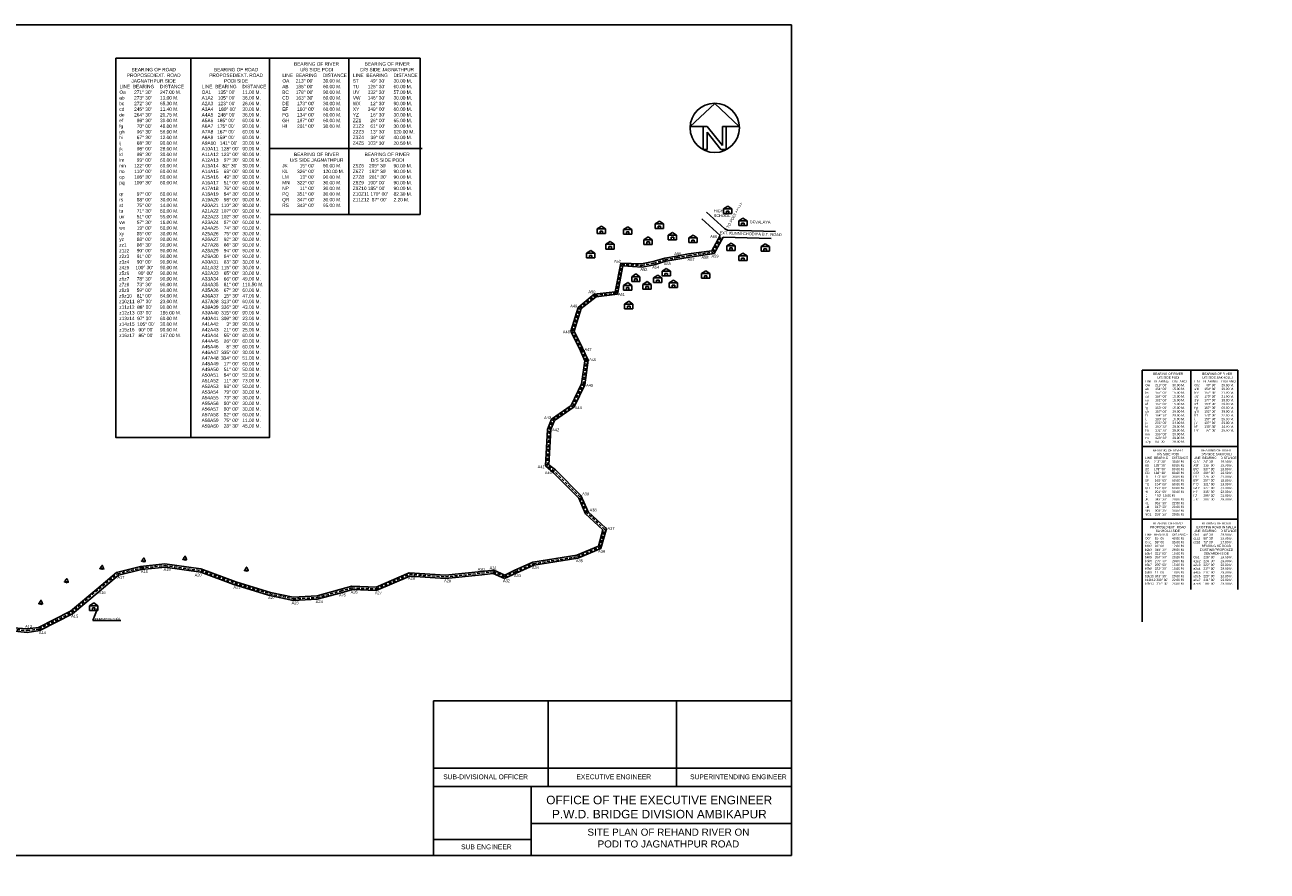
# Model space of a CAD drawing. Header units: metres. Extents: x -5857 to 752810, y -11552 to 2552808.
# Tile 3 of 8: x 19819 to 22906, y -11552 to -9448. Entities that reach past the tile are written whole.
import ezdxf

# ---------------------------------------------------------------- set-up
doc = ezdxf.new("R2010")
doc.units = ezdxf.units.M
doc.header["$MEASUREMENT"] = 0
doc.linetypes.add('DASHED', pattern=[0.75, 0.5, -0.25])
doc.linetypes.add('DOT', pattern=[0.25, 0, -0.25])
doc.styles.add('style1', font='arial.ttf')
doc.dimstyles.get("Standard").update_dxf_attribs({"dimtxt": 0.18, "dimasz": 0.18, "dimexe": 0.18, "dimexo": 0.0625, "dimgap": 0.09, "dimtad": 0, "dimtih": 1, "dimtoh": 1, "dimdec": 4, "dimzin": 0, "dimdsep": 46, "dimtxsty": 'Standard', "dimcen": 0.09, "dimadec": 0, "dimazin": 0, "dimtfac": 1, "dimtdec": 4, "dimtofl": 0, "dimtmove": 0, "dimatfit": 3, "dimfxl": 1, "dimtolj": 1, "dimtzin": 0, "dimarcsym": 0})

# ---------------------------------------------------------------- blocks, each defined once
blk = doc.blocks.new('North Arrow')
for p, q in [((0, 0), (-12.86, -11.999)), ((0, 0), (12.782, -11.999)), ((-12.86, -11.999), (-6, -11.999)), ((-6, -11.999), (-6, -23.999)), ((-6, -11.999), (-4, -11.999)), ((-4, -11.999), (4, -21.999)), ((4, -11.999), (4, -21.999)), ((6, -11.999), (4, -11.999)), ((12.782, -11.999), (6, -11.999)), ((6, -11.999), (6, -23.999)), ((3.195, -23.996), (-4, -15.002)), ((-4, -15.002), (-4, -23.999)), ((-6, -23.999), (-4, -23.999)), ((6, -23.999), (3.195, -23.999))]:
    blk.add_line(p, q)
blk.add_circle((-0.013, -12.745), 12.885)
blk = doc.blocks.new('Tree - type 3 evergreen elevation')
for points in [[(22.0124, 137.721), (18.5475, 141.5624), (15.5282, 138.2446), (13.8028, 139.3505), (13.3714, 142.1153), (11.2148, 143.2214), (8.1954, 140.4564), (4.7447, 141.0094), (2.1567, 136.0326), (2.1567, 131.6088), (5.6074, 129.9499), (3.0193, 128.2909), (0.4313, 130.5029), (-6.9015, 123.3141), (-6.9015, 121.6552), (-9.9208, 119.9963), (-9.0581, 118.3373), (-6.9015, 115.0195), (-10.7835, 112.2546), (-14.6656, 115.0195), (-16.8222, 114.4665), (-17.6849, 112.2546), (-14.6656, 111.7016), (-14.2342, 107.2778), (-17.6065, 107.8307), (-21.5669, 103.9599), (-17.2536, 103.4069), (-18.9789, 97.8771), (-22.8609, 97.3241), (-27.1743, 94.5593), (-32.3504, 91.7944), (-32.7817, 94.0063), (-36.6638, 85.7116), (-29.7624, 87.3705), (-25.449, 84.6056), (-26.743, 77.9699), (-34.507, 75.205), (-37.9578, 77.4169), (-39.2518, 74.099), (-42.2711, 73.5461), (-44.8592, 70.2282), (-47.8786, 66.3574), (-43.9965, 63.0395), (-41.4085, 64.6985), (-44.3346, 59.8898), (-42.2089, 60.1377), (-42.5159, 55.7849), (-49.6039, 46.4502), (-58.2307, 45.8972), (-62.1127, 43.6853), (-68.5828, 36.4966), (-65.9947, 32.0727), (-50.0352, 32.6257), (-47.0159, 30.4138), (-39.6831, 33.7317), (-34.507, 22.6721), (-32.3504, 22.6721), (-22.4296, 34.8376), (-19.4102, 36.4966), (-17.2536, 33.7317), (-17.2536, 29.8608), (-13.8028, 28.7549), (-9.0581, 28.7549), (-7.3328, 32.6257), (-1.7254, 35.3906), (3.8821, 35.9436), (6.4701, 38.1555), (6.9014, 38.7085), (8.1954, 41.4734), (9.9208, 40.3674), (11.2148, 35.9436), (14.2341, 37.6025), (15.0968, 36.4966), (15.9595, 33.7317), (18.9789, 38.7085), (21.9982, 38.7085), (23.2922, 36.4966), (21.9982, 34.2847), (25.4489, 35.3906), (26.743, 33.7317), (29.7623, 35.9436), (32.7817, 34.8376), (38.8204, 28.7549), (41.4084, 27.6489), (43.5651, 25.437), (61.6813, 27.0959), (65.132, 23.7781), (67.7201, 24.884), (60.8186, 33.7317), (60.3873, 37.0495), (62.544, 40.3674), (58.662, 50.874), (56.5053, 50.874), (52.1919, 66.3574), (47.8785, 66.9103), (50.4665, 69.1222), (53.9172, 77.9699), (47.0158, 85.1586), (38.3891, 87.9235), (42.2711, 94.0063)], [(-12.9401, 28.7549), (-2.588, 22.1191), (0.8626, 17.6953), (1.7253, 11.6125), (0, 0)], [(-9.9208, 28.2019), (0, 23.2251), (3.4507, 19.9072), (4.7447, 15.4834), (8.6267, 27.0959), (6.4701, 37.6025)], [(34.5071, 33.1787), (27.1743, 18.2483), (9.0581, 10.5066), (7.7641, 3.8708), (8.1954, 0)], [(8.1954, 40.3674), (11.2148, 27.6489), (8.1954, 13.8245), (24.5862, 19.9072), (32.7817, 34.2847)], [(42.2711, 94.0063), (38.8204, 104.5129), (36.6637, 104.5129), (32.3503, 113.9135), (29.7623, 113.3605), (26.743, 113.3605), (24.5862, 117.7844), (25.8802, 123.8671), (29.331, 123.8671), (22.8609, 131.6088), (21.9982, 137.6916)]]:
    blk.add_lwpolyline(points)

msp = doc.modelspace()

# ---------------------------------------------------------------- linework, layer by layer
at = {"color": 6}
for p, q in [((16668.5, -9448), (21724.5, -9448)), ((21724.5, -9448), (21724.5, -11513.5)), ((21724.5, -11513.5), (16668.5, -11513.5))]:
    msp.add_line(p, q, dxfattribs=at)
at = {"color": 3}
for p, q in [((20231.25, -9531), (20231.25, -10473.75)), ((20624.25, -9531), (20624.25, -9919.5)), ((20806.3932, -9755.25), (20427, -9755.25)), ((21501.5, -9930), (21546.63636, -9971.73349)), ((21513.10874, -9913.7139), (21558.24511, -9955.44739)), ((21546.63636, -9971.73349), (21526.2943, -10010.13412)), ((21564.74436, -9958.82638), (21558.24511, -9955.44739)), ((21564.74436, -9958.82638), (21684.71198, -9962.11055)), ((21554.03237, -9975.71583), (21531.7065, -10016.55815)), ((21554.03237, -9975.71583), (21674, -9979)), ((21299.86158, -10040.48318), (21285.70702, -10111.961)), ((21304.93208, -10047.18008), (21291.52665, -10117.82411)), ((21299.86158, -10040.48318), (21351.51096, -10042.33767)), ((21353.11376, -10050.58333), (21304.93208, -10047.18008)), ((21234.01323, -10117.38198), (21193.59351, -10150.79869)), ((21238.71012, -10124.34612), (21201.56212, -10153.41393)), ((21285.70702, -10111.961), (21234.01323, -10117.38198)), ((21291.52665, -10117.82411), (21238.71012, -10124.34612)), ((21193.59351, -10150.79869), (21175.76208, -10209.70836)), ((21201.56212, -10153.41393), (21184.16208, -10209.70836)), ((21210.82067, -10283.17611), (21202.5934, -10341.05353)), ((21219.16047, -10282.1792), (21210.70093, -10343.25081)), ((21202.5934, -10341.05353), (21176.63727, -10394.27149)), ((21210.70093, -10343.25081), (21184.11983, -10397.92097)), ((21176.56996, -10394.23866), (21127.47821, -10428.53999)), ((21184.11983, -10397.92097), (21135.27839, -10431.48042)), ((21127.47821, -10428.53999), (21118.03658, -10453.83391)), ((21126.43658, -10453.83391), (21135.27839, -10431.48042)), ((21118.03658, -10453.83391), (21113.03312, -10544.89212)), ((21126.43658, -10453.83391), (21121.07851, -10542.47723)), ((21254.97965, -10703.5221), (21244.20342, -10744.63562)), ((21263.70326, -10703.31757), (21250.30996, -10750.40365)), ((21262.14388, -10698.79959), (21264.23421, -10700.74884)), ((21263.70326, -10703.31757), (21264.23421, -10700.74884)), ((21244.20342, -10744.63562), (21190.2836, -10766.79934)), ((21081.41216, -10783.9838), (21190.2836, -10766.79934)), ((21084.11753, -10791.93622), (21193.52521, -10774.54866)), ((21250.30996, -10750.40365), (21193.52521, -10774.54866)), ((20106.15309, -10794.59681), (20046.83097, -10809.71627)), ((20109.03455, -10802.48713), (20051.75772, -10816.51673)), ((21011.67198, -10816.45766), (21036.29282, -10804.05321)), ((21081.41216, -10783.9838), (21036.29989, -10804.06908)), ((21084.11753, -10791.93622), (21039.70941, -10811.72699)), ((20046.83097, -10809.71627), (19997.53981, -10851.03022)), ((20051.75772, -10816.51673), (20003.01743, -10857.39855)), ((20773.82709, -10810.38062), (20692.13016, -10846.5)), ((20692.13016, -10854.895), (20775.2525, -10818.65879)), ((21010.81188, -10824.6749), (21039.70941, -10811.72699)), ((19997.53981, -10851.03022), (19931.77641, -10906.3212)), ((20003.01743, -10857.39855), (19937.25404, -10912.68953)), ((19931.77641, -10906.3212), (19852.89705, -10946.41457)), ((19937.25404, -10912.68953), (19855.75223, -10954.31445))]:
    msp.add_line(p, q, dxfattribs=at)
for p, q in [((21555.29132, -9905.43434), (21565.8382, -9898.63746)), ((21555.29132, -9917.15309), (21555.29132, -9905.43434)), ((21555.29132, -9905.43434), (21575.91632, -9905.43434)), ((21562.52934, -9917.15309), (21562.52934, -9911.00325)), ((21562.52934, -9911.00325), (21568.68602, -9911.00325)), ((21565.8382, -9898.63746), (21575.91632, -9905.43434)), ((21568.68602, -9911.00325), (21568.68602, -9917.15309)), ((21575.91632, -9905.43434), (21575.91632, -9917.15309)), ((21385.5, -9942.78125), (21396.04688, -9935.98438)), ((21396.04688, -9935.98438), (21406.125, -9942.78125)), ((21555.29132, -9917.15309), (21575.91632, -9917.15309)), ((21593.00004, -9935.28124), (21603.54691, -9928.48436)), ((21593.00004, -9946.99999), (21593.00004, -9935.28124)), ((21593.00004, -9935.28124), (21613.62504, -9935.28124)), ((21600.23805, -9946.99999), (21600.23805, -9940.85015)), ((21600.23805, -9940.85015), (21606.39474, -9940.85015)), ((21603.54691, -9928.48436), (21613.62504, -9935.28124)), ((21606.39474, -9940.85015), (21606.39474, -9946.99999)), ((21613.62504, -9935.28124), (21613.62504, -9946.99999)), ((21241, -9955.28125), (21251.54688, -9948.48438)), ((21241, -9967), (21241, -9955.28125)), ((21241, -9955.28125), (21261.625, -9955.28125)), ((21241, -9967), (21261.625, -9967)), ((21248.23802, -9967), (21248.23802, -9960.85016)), ((21248.23802, -9960.85016), (21254.3947, -9960.85016)), ((21251.54688, -9948.48438), (21261.625, -9955.28125)), ((21254.3947, -9960.85016), (21254.3947, -9967)), ((21261.625, -9955.28125), (21261.625, -9967)), ((21306.5, -9956.78125), (21317.04688, -9949.98438)), ((21306.5, -9968.5), (21306.5, -9956.78125)), ((21306.5, -9956.78125), (21327.125, -9956.78125)), ((21306.5, -9968.5), (21327.125, -9968.5)), ((21313.73802, -9968.5), (21313.73802, -9962.35016)), ((21313.73802, -9962.35016), (21319.8947, -9962.35016)), ((21317.04688, -9949.98438), (21327.125, -9956.78125)), ((21319.8947, -9962.35016), (21319.8947, -9968.5)), ((21327.125, -9956.78125), (21327.125, -9968.5)), ((21385.5, -9954.5), (21385.5, -9942.78125)), ((21385.5, -9942.78125), (21406.125, -9942.78125)), ((21385.5, -9954.5), (21406.125, -9954.5)), ((21392.73802, -9954.5), (21392.73802, -9948.35016)), ((21392.73802, -9948.35016), (21398.8947, -9948.35016)), ((21398.8947, -9948.35016), (21398.8947, -9954.5)), ((21406.125, -9942.78125), (21406.125, -9954.5)), ((21418, -9970.78125), (21428.54688, -9963.98438)), ((21418, -9982.5), (21418, -9970.78125)), ((21418, -9970.78125), (21438.625, -9970.78125)), ((21428.54688, -9963.98438), (21438.625, -9970.78125)), ((21438.625, -9970.78125), (21438.625, -9982.5)), ((21469, -9977.78125), (21479.54688, -9970.98438)), ((21479.54688, -9970.98438), (21489.625, -9977.78125)), ((21593.00004, -9946.99999), (21613.62504, -9946.99999)), ((21263, -9993.78125), (21273.54688, -9986.98438)), ((21263, -10005.5), (21263, -9993.78125)), ((21263, -9993.78125), (21283.625, -9993.78125)), ((21270.23802, -10005.5), (21270.23802, -9999.35016)), ((21270.23802, -9999.35016), (21276.3947, -9999.35016)), ((21273.54688, -9986.98438), (21283.625, -9993.78125)), ((21276.3947, -9999.35016), (21276.3947, -10005.5)), ((21283.625, -9993.78125), (21283.625, -10005.5)), ((21357.5, -9982.28125), (21368.04688, -9975.48438)), ((21357.5, -9994), (21357.5, -9982.28125)), ((21357.5, -9982.28125), (21378.125, -9982.28125)), ((21357.5, -9994), (21378.125, -9994)), ((21364.73802, -9994), (21364.73802, -9987.85016)), ((21364.73802, -9987.85016), (21370.8947, -9987.85016)), ((21368.04688, -9975.48438), (21378.125, -9982.28125)), ((21370.8947, -9987.85016), (21370.8947, -9994)), ((21378.125, -9982.28125), (21378.125, -9994)), ((21418, -9982.5), (21438.625, -9982.5)), ((21425.23802, -9982.5), (21425.23802, -9976.35016)), ((21425.23802, -9976.35016), (21431.3947, -9976.35016)), ((21431.3947, -9976.35016), (21431.3947, -9982.5)), ((21469, -9989.5), (21469, -9977.78125)), ((21469, -9977.78125), (21489.625, -9977.78125)), ((21469, -9989.5), (21489.625, -9989.5)), ((21476.23802, -9989.5), (21476.23802, -9983.35016)), ((21476.23802, -9983.35016), (21482.3947, -9983.35016)), ((21482.3947, -9983.35016), (21482.3947, -9989.5)), ((21489.625, -9977.78125), (21489.625, -9989.5)), ((21563.50004, -9997.28124), (21574.04691, -9990.48436)), ((21563.50004, -10008.99999), (21563.50004, -9997.28124)), ((21563.50004, -9997.28124), (21584.12504, -9997.28124)), ((21570.73805, -10008.99999), (21570.73805, -10002.85015)), ((21570.73805, -10002.85015), (21576.89474, -10002.85015)), ((21574.04691, -9990.48436), (21584.12504, -9997.28124)), ((21576.89474, -10002.85015), (21576.89474, -10008.99999)), ((21584.12504, -9997.28124), (21584.12504, -10008.99999)), ((21648.50004, -9999.28124), (21659.04691, -9992.48436)), ((21648.50004, -10010.99999), (21648.50004, -9999.28124)), ((21648.50004, -9999.28124), (21669.12504, -9999.28124)), ((21659.04691, -9992.48436), (21669.12504, -9999.28124)), ((21669.12504, -9999.28124), (21669.12504, -10010.99999)), ((21214.5, -10015.78125), (21225.04688, -10008.98438)), ((21214.5, -10027.5), (21214.5, -10015.78125)), ((21214.5, -10015.78125), (21235.125, -10015.78125)), ((21214.5, -10027.5), (21235.125, -10027.5)), ((21221.73802, -10027.5), (21221.73802, -10021.35016)), ((21221.73802, -10021.35016), (21227.8947, -10021.35016)), ((21225.04688, -10008.98438), (21235.125, -10015.78125)), ((21227.8947, -10021.35016), (21227.8947, -10027.5)), ((21235.125, -10015.78125), (21235.125, -10027.5)), ((21263, -10005.5), (21283.625, -10005.5)), ((21563.50004, -10008.99999), (21584.12504, -10008.99999)), ((21593.00004, -10022.28124), (21603.54691, -10015.48436)), ((21593.00004, -10033.99999), (21593.00004, -10022.28124)), ((21593.00004, -10022.28124), (21613.62504, -10022.28124)), ((21593.00004, -10033.99999), (21613.62504, -10033.99999)), ((21600.23805, -10033.99999), (21600.23805, -10027.85015)), ((21600.23805, -10027.85015), (21606.39474, -10027.85015)), ((21603.54691, -10015.48436), (21613.62504, -10022.28124)), ((21606.39474, -10027.85015), (21606.39474, -10033.99999)), ((21613.62504, -10022.28124), (21613.62504, -10033.99999)), ((21648.50004, -10010.99999), (21669.12504, -10010.99999)), ((21655.73805, -10010.99999), (21655.73805, -10004.85015)), ((21655.73805, -10004.85015), (21661.89474, -10004.85015)), ((21661.89474, -10004.85015), (21661.89474, -10010.99999)), ((21402.50004, -10060.78124), (21413.04691, -10053.98436)), ((21402.50004, -10072.49999), (21402.50004, -10060.78124)), ((21402.50004, -10060.78124), (21423.12504, -10060.78124)), ((21413.04691, -10053.98436), (21423.12504, -10060.78124)), ((21423.12504, -10060.78124), (21423.12504, -10072.49999)), ((21500.50004, -10066.28124), (21511.04691, -10059.48436)), ((21511.04691, -10059.48436), (21521.12504, -10066.28124)), ((21306.5, -10095.78125), (21317.04688, -10088.98438)), ((21306.5, -10107.5), (21306.5, -10095.78125)), ((21306.5, -10095.78125), (21327.125, -10095.78125)), ((21317.04688, -10088.98438), (21327.125, -10095.78125)), ((21327, -10074.28125), (21337.54688, -10067.48438)), ((21327, -10086), (21327, -10074.28125)), ((21327, -10074.28125), (21347.625, -10074.28125)), ((21327, -10086), (21347.625, -10086)), ((21327.125, -10095.78125), (21327.125, -10107.5)), ((21334.23802, -10086), (21334.23802, -10079.85016)), ((21334.23802, -10079.85016), (21340.3947, -10079.85016)), ((21337.54688, -10067.48438), (21347.625, -10074.28125)), ((21340.3947, -10079.85016), (21340.3947, -10086)), ((21347.625, -10074.28125), (21347.625, -10086)), ((21355.00004, -10093.28124), (21365.54691, -10086.48436)), ((21355.00004, -10104.99999), (21355.00004, -10093.28124)), ((21355.00004, -10093.28124), (21375.62504, -10093.28124)), ((21365.54691, -10086.48436), (21375.62504, -10093.28124)), ((21375.62504, -10093.28124), (21375.62504, -10104.99999)), ((21381.50004, -10077.28124), (21392.04691, -10070.48436)), ((21381.50004, -10088.99999), (21381.50004, -10077.28124)), ((21381.50004, -10077.28124), (21402.12504, -10077.28124)), ((21381.50004, -10088.99999), (21402.12504, -10088.99999)), ((21388.73805, -10088.99999), (21388.73805, -10082.85015)), ((21388.73805, -10082.85015), (21394.89474, -10082.85015)), ((21392.04691, -10070.48436), (21402.12504, -10077.28124)), ((21394.89474, -10082.85015), (21394.89474, -10088.99999)), ((21402.12504, -10077.28124), (21402.12504, -10088.99999)), ((21402.50004, -10072.49999), (21423.12504, -10072.49999)), ((21409.73805, -10072.49999), (21409.73805, -10066.35015)), ((21409.73805, -10066.35015), (21415.89474, -10066.35015)), ((21415.89474, -10066.35015), (21415.89474, -10072.49999)), ((21420.50004, -10089.78124), (21431.04691, -10082.98436)), ((21420.50004, -10101.49999), (21420.50004, -10089.78124)), ((21420.50004, -10089.78124), (21441.12504, -10089.78124)), ((21427.73805, -10101.49999), (21427.73805, -10095.35015)), ((21427.73805, -10095.35015), (21433.89474, -10095.35015)), ((21431.04691, -10082.98436), (21441.12504, -10089.78124)), ((21433.89474, -10095.35015), (21433.89474, -10101.49999)), ((21441.12504, -10089.78124), (21441.12504, -10101.49999)), ((21500.50004, -10077.99999), (21500.50004, -10066.28124)), ((21500.50004, -10066.28124), (21521.12504, -10066.28124)), ((21500.50004, -10077.99999), (21521.12504, -10077.99999)), ((21507.73805, -10077.99999), (21507.73805, -10071.85015)), ((21507.73805, -10071.85015), (21513.89474, -10071.85015)), ((21513.89474, -10071.85015), (21513.89474, -10077.99999)), ((21521.12504, -10066.28124), (21521.12504, -10077.99999)), ((21306.5, -10107.5), (21327.125, -10107.5)), ((21313.73802, -10107.5), (21313.73802, -10101.35016)), ((21313.73802, -10101.35016), (21319.8947, -10101.35016)), ((21319.8947, -10101.35016), (21319.8947, -10107.5)), ((21355.00004, -10104.99999), (21375.62504, -10104.99999)), ((21362.23805, -10104.99999), (21362.23805, -10098.85015)), ((21362.23805, -10098.85015), (21368.39474, -10098.85015)), ((21368.39474, -10098.85015), (21368.39474, -10104.99999)), ((21420.50004, -10101.49999), (21441.12504, -10101.49999)), ((21309.5, -10142.28125), (21320.04688, -10135.48438)), ((21309.5, -10154), (21309.5, -10142.28125)), ((21309.5, -10142.28125), (21330.125, -10142.28125)), ((21309.5, -10154), (21330.125, -10154)), ((21316.73802, -10154), (21316.73802, -10147.85016)), ((21316.73802, -10147.85016), (21322.8947, -10147.85016)), ((21320.04688, -10135.48438), (21330.125, -10142.28125)), ((21322.8947, -10147.85016), (21322.8947, -10154)), ((21330.125, -10142.28125), (21330.125, -10154)), ((22596.17116, -10306.51501), (22596.17116, -10676.83426)), ((22596.17116, -10306.51501), (22833.62417, -10306.51501)), ((22596.17116, -10932.5), (22596.17116, -10306.51501)), ((22716.65511, -10306.51501), (22716.65511, -10676.83426)), ((22833.62417, -10306.51501), (22833.62417, -10676.83426)), ((22596.17116, -10496.77987), (22833.62417, -10496.77987)), ((22596.17116, -10676.83426), (22833.62417, -10676.83426)), ((22596.17116, -10852.153), (22596.17116, -10676.83426)), ((22716.65511, -10676.83426), (22716.65511, -10852.153)), ((22833.62417, -10676.83426), (22833.62417, -10852.153)), ((19979.49999, -10892.28126), (19990.04687, -10885.48439)), ((19979.49999, -10904.00001), (19979.49999, -10892.28126)), ((19979.49999, -10892.28126), (20000.12499, -10892.28126)), ((19986.73801, -10904.00001), (19986.73801, -10897.85018)), ((19986.73801, -10897.85018), (19992.89469, -10897.85018)), ((19990.04687, -10885.48439), (20000.12499, -10892.28126)), ((19992.89469, -10897.85018), (19992.89469, -10904.00001)), ((20000.12499, -10892.28126), (20000.12499, -10904.00001)), ((19979.49999, -10904.00001), (20000.12499, -10904.00001)), ((20834.27912, -11513.5), (20834.27912, -11128.52893)), ((20834.27912, -11128.52893), (21724.5, -11128.52893)), ((21119.5, -11342.01513), (21119.5, -11128.52893)), ((21438.25, -11128.52893), (21438.25, -11342.01513)), ((21724.5, -11513.5), (21724.5, -11128.52893)), ((20834.27912, -11296.72011), (21724.5, -11296.72011)), ((20834.27912, -11342.01513), (21724.5, -11342.01513)), ((21077.28226, -11513.5), (21077.28226, -11342.01513)), ((21077.28226, -11433.56787), (21724.5, -11433.56787)), ((20834.27912, -11474.0573), (21077.28226, -11474.0573)), ((20834.27912, -11513.5), (21724.5, -11513.5))]:
    msp.add_line(p, q)
at = {"color": 4}
for p, q in [((21380.55426, -10036.71338), (21409.03079, -10028.17922)), ((21409.03079, -10028.17922), (21438.68327, -10022.93117)), ((21411.96091, -10036.05161), (21441.87506, -10030.68391)), ((21438.68327, -10022.93117), (21468.12809, -10017.75705)), ((21441.87506, -10030.68391), (21471.14016, -10025.59772)), ((21468.12809, -10017.75705), (21526.2943, -10010.13412)), ((21471.14016, -10025.59772), (21531.7065, -10016.55815)), ((21351.51096, -10042.33767), (21380.55426, -10036.71338)), ((21353.11376, -10050.58333), (21382.96809, -10044.75908)), ((21382.96809, -10044.75908), (21411.96091, -10036.05161)), ((21199.85031, -10258.94472), (21175.83612, -10209.70836)), ((21204.80416, -10252.161), (21184.09862, -10209.70836)), ((21210.82067, -10283.17611), (21199.85031, -10258.94472)), ((21219.16047, -10282.1792), (21204.80416, -10252.161)), ((21132.38544, -10561.65031), (21113.03312, -10544.89212)), ((21137.33929, -10554.86658), (21121.07851, -10542.47723)), ((21200.9789, -10618.50619), (21137.33929, -10554.86658)), ((21196.02505, -10625.28992), (21132.38544, -10561.65031)), ((21219.02309, -10658.5888), (21200.9789, -10618.50619)), ((21212.52893, -10663.93616), (21196.02505, -10625.28992)), ((21254.97965, -10703.5221), (21212.52893, -10663.93616)), ((21262.14388, -10698.79959), (21219.02309, -10658.5888)), ((20106.15309, -10794.59681), (20166.82742, -10788.40914)), ((20109.03455, -10802.48713), (20167.76689, -10796.75644)), ((20166.82742, -10788.40914), (20256.42128, -10801)), ((20167.76689, -10796.75644), (20256.42128, -10809.30837)), ((20256.42128, -10801), (20343.31644, -10832.94672)), ((20953.33751, -10807.21891), (20984.57898, -10803.80043)), ((20984.57898, -10803.80043), (21011.67198, -10816.45766)), ((20256.42128, -10809.30837), (20338.36259, -10839.73045)), ((20343.31644, -10832.94672), (20429.38387, -10859.26018)), ((20773.82709, -10810.38062), (20864.32056, -10816.59779)), ((20775.2525, -10818.65879), (20864.32056, -10824.99779)), ((20864.32056, -10816.59779), (20953.33751, -10807.21891)), ((20864.32056, -10824.99779), (20954.31755, -10815.56154)), ((20954.31755, -10815.56154), (20982.66631, -10811.97978)), ((20982.66631, -10811.97978), (21010.81188, -10824.6749)), ((20338.36259, -10839.73045), (20424.43001, -10866.0439)), ((20424.43001, -10866.0439), (20485.52145, -10879.62785)), ((20429.38387, -10859.26018), (20485.52145, -10871.22785)), ((20485.52145, -10871.22785), (20545.43922, -10868.08769)), ((20545.43922, -10868.08769), (20601.87864, -10852.06518)), ((20545.43922, -10876.48769), (20604.52281, -10860.03816)), ((20601.87864, -10852.06518), (20631.62021, -10844.12437)), ((20604.52281, -10860.03816), (20632.71747, -10852.45237)), ((20631.62021, -10844.12437), (20692.13016, -10846.5)), ((20632.71747, -10852.45237), (20692.13016, -10854.895)), ((20485.52145, -10879.62785), (20545.43922, -10876.48769)), ((19762.38296, -10952.23973), (19824.59514, -10958.5841)), ((19767.33682, -10945.45601), (19824.59514, -10950.1841)), ((19824.59514, -10950.1841), (19852.89705, -10946.41457)), ((19824.59514, -10958.5841), (19855.75223, -10954.31445))]:
    msp.add_line(p, q, dxfattribs=at)
at = {"color": 3}
for points in [[(20044.5, -9531), (20427, -9531), (20427, -10473.75), (20044.5, -10473.75)], [(20427, -9531), (20801.25, -9531), (20801.25, -9919.5), (20427, -9919.5)]]:
    msp.add_lwpolyline(points, close=True, dxfattribs=at)
at = {"linetype": 'DASHED', "ltscale": 15}
msp.add_lwpolyline([(19764.85166, -10948.84186), (19824.59514, -10954.3841), (19854.32464, -10950.36451), (19934.51523, -10909.50537), (20002.74732, -10850.81651), (20049.37608, -10813.05729), (20107.59382, -10798.54197), (20167.29715, -10792.58279), (20256.42128, -10805.10837), (20340.83128, -10836.33258), (20426.89871, -10862.64603), (20485.52145, -10875.42785), (20545.43922, -10872.28769), (20603.20072, -10856.05167), (20632.1785, -10848.2871), (20692.13016, -10850.695), (20774.5398, -10814.5197), (20864.32056, -10820.79779), (20953.82753, -10811.39023), (20983.62265, -10807.8901), (21010.81188, -10820.56865), (21038.00112, -10807.8901), (21082.76484, -10787.96001), (21191.90441, -10770.674), (21247.25669, -10747.51964), (21259.65872, -10702.18544), (21215.7775, -10661.26554), (21198.49375, -10621.89204), (21134.85414, -10558.25243), (21117.05581, -10543.68467), (21122.23658, -10453.83391), (21131.19577, -10430.4944), (21180.3449, -10396.07981), (21206.64717, -10342.15217), (21214.99755, -10282.73609), (21202.319, -10255.54685), (21179.96208, -10209.70836), (21197.50438, -10152.33007), (21236.36168, -10120.86405), (21288.07681, -10115.42857), (21302.38088, -10043.8437), (21352.31236, -10046.4605), (21381.76118, -10040.73623), (21410.49585, -10032.11541), (21440.04008, -10026.90597), (21469.58432, -10021.69652), (21529.0004, -10013.34614), (21550.33437, -9973.72466)], dxfattribs=at)

# ---------------------------------------------------------------- block references
for name, p, xscale, yscale, zscale in [('North Arrow', (21533.51158, -9643.57787), 4.756552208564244, 4.756552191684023, 4.756552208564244), ('Tree - type 3 evergreen elevation', (20113.55099, -10784.21069), 0.0732421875, 0.0732421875, 0.0732421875), ('Tree - type 3 evergreen elevation', (20216.05099, -10779.71069), 0.0732421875, 0.0732421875, 0.0732421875), ('Tree - type 3 evergreen elevation', (20010.05099, -10802.71069), 0.0732421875, 0.0732421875, 0.0732421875), ('Tree - type 3 evergreen elevation', (20369.05099, -10807.21069), 0.0732421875, 0.0732421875, 0.0732421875), ('Tree - type 3 evergreen elevation', (19922.05099, -10835.71069), 0.0732421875, 0.0732421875, 0.0732421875), ('Tree - type 3 evergreen elevation', (19858.05099, -10889.71069), 0.0732421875, 0.0732421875, 0.0732421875)]:
    msp.add_blockref(name, p, dxfattribs=dict(xscale=xscale, yscale=yscale, zscale=zscale))

# ---------------------------------------------------------------- texts
at = {"attachment_point": 1}
for s, insert, char_height, width in [("\\pi29.358;{\\fArial|b0|i0|c0|p34;BEARING OF RIVER  \\P\\pi44.578;U/S SIDE PODI\\P\\pi0.47385;LINE^IBEARING ^IDISTANCE^I\\POA^I213° 00'^I30.00 M. ^I\\P\\pi0;AB^I185° 00'^I60.00 M. \\PBC^I178° 00'^I90.00 M.\\PCD^I163° 30'^I60.00 M. \\PDE^I 173° 00'^I30.00 M.\\PEF^I 160° 00'^I60.00 M.\\PFG^I 134° 00'^I60.00 M.\\PGH^I 197° 00'^I60.00 M.\\PHI^I 201° 00'^I30.00 M.\\P\\P\\P\\P\\P\\pi29.358;BEARING OF RIVER  \\P\\pi18.583;U/S SIDE JAGNATHPUR\\P\\pi0;JK^I   15° 00'^I60.00 M.\\PKL^I 326° 00'^I120.00 M.\\PLM^I   13° 00'^I90.00 M.\\PMN^I 322° 00'^I30.00 M.\\PNP^I   11° 00'^I30.00 M.\\PPQ^I 351° 00'^I30.00 M.\\PQR^I 347° 00'^I30.00 M.\\PRS^I 343° 00'^I95.00 M.}", (20458.38301, -9540.93755), 8.4375, 169.6976936), ("\\pi29.358;{\\fArial|b0|i0|c0|p34;BEARING OF RIVER  \\P\\pi18.575;D/S SIDE JAGNATHPUR\\P\\pi0.47385;LINE^IBEARING ^IDISTANCE^I\\P\\pi0;ST^I   49° 30'^I30.00 M.\\PTU^I 125° 30'^I60.00 M.\\PUV^I 332° 30'^I57.00 M.\\PVW^I 146° 30'^I30.00 M.\\PWX^I   12° 30'^I90.00 M.\\PXY^I 349° 00'^I60.00 M.\\PYZ^I   16° 30'^I30.00 M.\\PZZ1^I   26° 00'^I65.00 M.\\PZ1Z2^I   61° 00'^I30.00 M.\\PZ2Z3^I   13° 30'^I120.00 M.\\PZ3Z4     39° 00'^I40.00 M.\\PZ4Z5^I 103° 30'^I20.50 M.\\P\\P\\pi29.358;BEARING OF RIVER  \\P\\pi44.569;D/S SIDE PODI\\P\\pi0;Z5Z6^I  205° 30'^I90.00 M.\\PZ6Z7^I  192° 30'^I90.00 M.\\PZ7Z8    201° 30'^I90.00 M.\\PZ8Z9^I 190° 00'^I90.00 M.\\PZ9Z10 185° 00'^I90.00 M.\\PZ10Z11 170° 00'^I82.30 M.\\PZ11Z12  87° 00'^I2.20 M.}", (20633.88301, -9540.93755), 8.4375, 169.6976936), ("\\pi30.581;{\\fArial|b0|i0|c0|p34;BEARING OF ROAD  \\P\\pi18.811;PROPOSED/EXT. ROAD\\P\\pi29.982;JAGNATHPUR SIDE\\P\\pi0.47385;LINE^IBEARING ^IDISTANCE^I\\POa^I 271° 30'^I247.00 M. ^I\\P\\pi0;ab^I 273° 30'^I13.00 M. \\Pbc^I 272° 30'^I65.30 M.\\Pcd^I 245° 30'^I11.40 M. \\Pde^I 264° 30'^I20.75 M.\\Pef^I   98° 30'^I30.00 M.\\Pfg^I   70° 00'^I48.00 M.\\Pgh^I   96° 30'^I56.00 M.\\Phi^I   67° 30'^I12.00 M.\\Pij^I   68° 30'^I90.00 M.\\Pjk^I   98° 00'^I28.00 M.\\Pkl^I   98° 30'^I30.00 M\\Plm^I   93° 00'^I60.00 M\\Pmn^I 122° 00'^I60.00 M.\\Pno^I 110° 00'^I60.00 M.\\Pop^I 108° 30'^I60.00 M.\\Ppq^I 109° 30'^I60.00 M.\\P\\Pqr^I   97° 00'^I60.00 M.\\Prs^I   88° 00'^I30.00 M.\\Pst^I   75° 00'^I14.00 M.\\Ptu^I   71° 30'^I60.00 M.\\Puv^I   51° 00'^I55.00 M.\\Pvw^I   57° 30'^I16.00 M.\\Pwx^I   19° 00'^I60.00 M.\\Pxy^I   85° 00'^I30.00 M.\\Pyz^I   88° 00'^I90.00 M.\\Pzz1^I   86° 30'^I90.00 M.\\Pz1z2^I   90° 00'^I90.00 M.\\Pz2z3^I   91° 00'^I90.00 M.\\Pz3z4^I   90° 00'^I90.00 M.\\Pz4z5^I  100° 30'^I90.00 M.\\Pz5z6^I    90° 00'^I90.00 M.\\Pz6z7^I   78° 30'^I90.00 M.\\Pz7z8^I   73° 30'^I90.00 M.\\Pz8z9^I   59° 00'^I90.00 M.\\Pz9z10^I   81° 00'^I84.00 M.\\Pz10z11  87° 30'^I23.00 M.\\Pz11z12  88° 00'^I90.00 M.\\Pz12z13  03° 00'^I186.00 M.\\Pz13z14  97° 30'^I60.00 M.\\Pz14z15  105° 00'^I30.00 M.\\Pz15z16   90° 00'^I90.00 M.\\Pz16z17   85° 00'^I167.00 M.}", (20053.38301, -9554.97911), 8.4375, 169.6976936), ("\\pi30.581;{\\fArial|b0|i0|c0|p34;BEARING OF ROAD  \\P\\pi18.811;PROPOSED/EXT. ROAD\\P\\pi55.818;PODI SIDE\\P\\pi0.47385;LINE^IBEARING ^IDISTANCE^I\\P\\pi0;OA1^I  135° 00'^I11.00 M.\\PA1A2^I  105° 00'^I36.00 M.\\PA2A3^I  123° 00'^I26.00 M.\\PA3A4    180° 00'^I30.00 M.\\PA4A5^I  248° 00'^I36.00 M.\\PA5A6   185° 00'^I60.00 M.\\PA6A7   175° 00'^I90.00 M.\\PA7A8   167° 00'^I60.00 M.\\PA8A9   159° 00'^I60.00 M.\\PA9A10   141° 00'^I30.00 M.\\PA10A11  128° 00'^I90.00 M.\\PA11A12  123° 00'^I90.00 M.\\PA12A13    97° 30'^I90.00 M.\\PA13A14   82° 30'^I30.00 M.\\PA14A15    63° 00'^I90.00 M.\\PA15A16    49° 30'^I90.00 M.\\PA16A17    51° 00'^I60.00 M.\\PA17A18    76° 00'^I60.00 M.\\PA18A19    84° 30'^I60.00 M.\\PA19A20    98° 00'^I90.00 M.\\PA20A21  110° 30'^I90.00 M.\\PA21A22  107° 00'^I90.00 M.\\PA22A23  102° 30'^I60.00 M.\\PA23A24    87° 00'^I60.00 M.\\PA24A25    74° 30'^I60.00 M.\\PA25A26    75° 00'^I30.00 M.\\PA26A27    92° 30'^I60.00 M.\\PA27A28    66° 30'^I90.00 M.\\PA28A29    94° 00'^I90.00 M.\\PA29A30    84° 00'^I90.00 M.\\PA30A31    83° 30'^I30.00 M.\\PA31A32  115° 00'^I30.00 M.\\PA32A33    65° 00'^I30.00 M.\\PA33A34    66° 00'^I49.00 M.\\PA34A35    81° 00'^I110.50 M.\\PA35A36    67° 30'^I60.00 M.\\PA36A37    15° 30'^I47.00 M.\\PA37A38  313° 00'^I60.00 M.\\PA38A39  336° 30'^I43.00 M.\\PA39A40  315° 00'^I90.00 M.\\PA40A41  309° 30'^I23.00 M.\\PA41A42      3° 30'^I90.00 M.\\PA42A43    21° 00'^I25.00 M.\\PA43A44    55° 00'^I60.00 M.\\PA44A45    26° 00'^I60.00 M.\\PA45A46      8° 30'^I60.00 M.\\PA46A47  335° 00'^I30.00 M.\\PA47A48  334° 00'^I51.00 M.\\PA48A49    17° 00'^I60.00 M.\\PA49A50    51° 00'^I50.00 M.\\PA50A51    84° 00'^I52.00 M.\\PA51A52    11° 30'^I73.00 M.\\PA52A53    93° 00'^I50.00 M.\\PA53A54    79° 00'^I30.00 M.\\PA54A55    73° 30'^I30.00 M.\\PA55A56    80° 00'^I30.00 M.\\PA56A57    80° 00'^I30.00 M.\\PA57A58    82° 00'^I60.00 M.\\PA58A59    75° 00'^I11.00 M.\\PA59A60    28° 30'^I45.00 M.}", (20258.13301, -9554.97911), 8.4375, 169.6976936), ("\\pi19.572;{\\fArial|b0|i0|c0|p34;BEARING OF RIVER  \\P\\pi29.719;U/S SIDE PODI\\P\\pi0.3159;LINE^IBEARING ^IDISTANCE^I\\POA^I 213° 00'^I30.00 M. ^I\\P\\pi0;ab^I 154° 00'^I15.00 M. \\Pbc^I 157° 00'^I15.00 M.\\Pcd^I 154° 00'^I15.00 M. \\Pde^I 101° 00'^I15.00 M.\\Pef^I 157° 00'^I15.00 M.\\Pfg^I 153° 00'^I15.00 M.\\Pgh^I 187° 00'^I29.00 M.\\Phi^I 184° 30'^I29.00 M.\\Pij^I 180° 30'^I16.00 M.\\Pjk^I 206° 00'^I24.00 M.\\Pkl^I 100° 30'^I29.00 M.\\Plm^I 131° 30'^I29.00 M.\\Pmn^I 136° 00'^I29.00 M.\\Pno^I 123° 30'^I29.00 M.\\Po2p^I 94° 30'^I29.00 M.}", (22603.45563, -10312.946), 5.625, 113.1317957), ("\\pi19.572;{\\fArial|b0|i0|c0|p34;BEARING OF RIVER  \\P\\pi19.455;U/S SIDE SAKHOULI\\P\\pi0.3159;LINE^IBEARING ^IDISTANCE^I\\PO'a'^I   43° 30'^I29.00 M. ^I\\P\\pi0;a'b'^I 154° 30'^I29.00 M. \\Pb'c'^I 157° 30'^I21.00 M.\\Pc'd'^I 179° 30'^I21.00 M. \\Pd'e'^I 177° 30'^I29.00 M.\\Pe'f'^I 183° 00'^I29.00 M.\\Pf'g'^I 167° 00'^I09.00 M.\\Pg'h'^I 192° 00'^I29.00 M.\\Ph'i'^I 173° 00'^I22.00 M.\\Pi'j'^I 157° 30'^I29.00 M.\\Pj'k'^I 137° 30'^I29.00 M.\\Pk'l'^I 130° 30'^I14.00 M.\\Pl'm'^I   97° 00'^I29.00 M.}", (22725.50032, -10312.946), 5.625, 113.1317957), ("\\pi19.572;{\\fArial|b0|i0|c0|p34;BEARING OF RIVER  \\P\\pi29.719;U/S SIDE PODI\\P\\pi0.3159;LINE^IBEARING ^IDISTANCE^I\\POA^I213° 00'^I30.00 M. ^I\\P\\pi0;AB^I185° 00'^I60.00 M. \\PBC^I178° 00'^I90.00 M.\\PCD^I163° 30'^I60.00 M. \\PDE^I 173° 00'^I30.00 M.\\PEF^I 160° 00'^I60.00 M.\\PFG^I 134° 00'^I60.00 M.\\PGH^I 197° 00'^I60.00 M.\\PHI^I 201° 00'^I30.00 M.\\PIJ^I ° 00'^I10.00 M.\\PJK^I 343° 30'^I29.00 M.\\PKL^I 333° 30'^I22.00 M.\\PLM^I 317° 30'^I20.00 M.\\PMN^I 303° 30'^I30.00 M.\\PNO1^I 295° 30'^I29.00 M.}", (22602.59316, -10503.12503), 5.625, 113.1317957), ("\\pi19.572;{\\fArial|b0|i0|c0|p34;BEARING OF RIVER  \\P\\pi19.449;D/S SIDE SAKHOULI\\P\\pi0.3159;LINE^IBEARING ^IDISTANCE^I\\PO'A'^I 24° 00'^I18.00 M. ^I\\P\\pi0;A'B'^I 338° 00'^I29.00 M. \\PB'C'^I 337° 30'^I29.00 M.\\PC'D'^I 296° 30'^I29.00 M. \\PD'E'^I 275° 30'^I21.00 M.\\PE'F'^I 297° 30'^I18.00 M.\\PF'G'^I 321° 00'^I29.00 M.\\PG'H'^I 327° 00'^I31.00 M.\\PH'I'^I 315° 30'^I29.00 M.\\PI'J'^I 299° 30'^I31.00 M.\\PJ'K'^I 300° 30'^I29.00 M.}", (22723.24264, -10503.12503), 5.625, 113.1317957), ("\\pi20.387;{\\fArial|b0|i0|c0|p34;BEARING OF ROAD  \\P\\pi12.54;PROPOSED/EXT. ROAD\\P\\pi26.822;SAKHOULI SIDE\\P\\pi0.3159;LINE^IBEARING ^IDISTANCE^I\\POO'^I 59° 00'^I40.00 M. ^I\\P\\pi0;O'b1^I 59° 00'^I35.00 M. \\Pb1b2^I 03° 00'^I12.00 M.\\Pb2b3^I 348° 30'^I29.00 M. \\Pb3b4^I 321° 00'^I10.00 M.\\Pb4b5^I 280° 30'^I20.00 M.\\Pb5b6^I 275° 30'^I29.00 M.\\Pb6b7^I 295° 00'^I15.00 M.\\Pb7b8^I 332° 30'^I10.00 M.\\Pb8b9^I 11° 00'^I10.00 M.\\Pb9b10^I 343° 30'^I29.00 M.\\Pb11b12 333° 30'^I22.00 M.\\Pb2b13   317° 30'^I20.00 M}", (22602.59316, -10684.71359), 5.625, 113.1317957), ("\\pi20.387;{\\fArial|b0|i0|c0|p34;BEARING OF ROAD  \\P\\pi7.5275;EXISTING ROAD IN NALLA\\P\\pi0.3159;LINE^IBEARING ^IDISTANCE^I\\P\\pi0;Oc1^I 48° 00'^I29.00 M. \\Pc1c2^I 58° 00'^I29.00 M.\\Pc2b2^I 73° 30'^I27.00 M.\\P\\pi20.387;BEARING OF ROAD  \\P\\pi15.386;EXISTING/PROPOSED\\P\\pi25.953;SEMARDIH SIDE \\P\\pi0;Oa1^I 228° 30'^I29.00 M.\\Pa1a2^I 224° 30'^I29.00 M. \\Pa2a3^I 222° 00'^I29.00 M. \\Pa3a4^I 217° 00'^I29.00 M. \\Pa4a5^I 219° 00'^I29.00 M. \\Pa5a6^I 220° 30'^I29.00 M. \\Pa6a7^I 211° 30'^I29.00 M. \\Pa7a8^I 188° 00'^I29.00 M. \\P }", (22723.23038, -10684.71359), 5.625, 113.1317957)]:
    msp.add_mtext(s, dxfattribs=dict(at, insert=insert, char_height=char_height, width=width))
for s, insert, char_height, width, rotation in [('{\\fArial|b0|i0|c0|p34;HIGH SCHOOL}', (21530.90579, -9907.15139), 7, 4.9474026, 359.73440878), ('{\\fArial|b0|i0|c0|p34;TO PODI >>>>>}', (21561.85775, -9950.97813), 7, 80.6563114, 61.00495727), ('{\\fArial|b0|i0|c0|p34;DEVALAYA}', (21620.3635, -9934.93278), 7, 4.9474026, 359.73440878), ('{\\fArial|b0|i0|c0|p34;A60}', (21522.051, -9970.82644), 7, 4.9474026, 359.73440878), ('{\\fArial|b0|i0|c0|p34;EXT. KUNNI-CHODIYA B.T. ROAD }', (21545.6781, -9961.61639), 7, 201.6012101, 358.15463896), ('{\\fArial|b0|i0|c0|p34;A52}', (21282.8445, -10032.32644), 7, 4.9474026, 359.73440878), ('{\\fArial|b0|i0|c0|p34;A56}', (21432.8445, -10013.32644), 7, 4.9474026, 359.73440878), ('{\\fArial|b0|i0|c0|p34;A57}', (21465.92882, -10028.02297), 7, 4.9474026, 359.73440878), ('{\\fArial|b0|i0|c0|p34;A58}', (21500.4058, -10022.65141), 7, 4.9474026, 359.73440878), ('{\\fArial|b0|i0|c0|p34;A59}', (21525.3449, -10019.67258), 7, 4.9474026, 359.73440878), ('{\\fArial|b0|i0|c0|p34;A53}', (21348.65686, -10052.78694), 7, 4.9474026, 359.73440878), ('{\\fArial|b0|i0|c0|p34;A54}', (21378.10568, -10047.06267), 7, 4.9474026, 359.73440878), ('{\\fArial|b0|i0|c0|p34;A55}', (21406.84035, -10038.44186), 7, 4.9474026, 359.73440878), ('{\\fArial|b0|i0|c0|p34;A50}', (21219.3445, -10108.32644), 7, 4.9474026, 359.73440878), ('{\\fArial|b0|i0|c0|p34;A51}', (21292.8445, -10114.82644), 7, 4.9474026, 359.73440878), ('{\\fArial|b0|i0|c0|p34;A49}', (21174.3445, -10143.82644), 7, 4.9474026, 359.73440878), ('{\\fArial|b0|i0|c0|p34;A48}', (21155.8445, -10207.82644), 7, 4.9474026, 359.73440878), ('{\\fArial|b0|i0|c0|p34;A47}', (21209.66595, -10251.63721), 7, 4.9474026, 359.73440878), ('{\\fArial|b0|i0|c0|p34;A46}', (21221.3445, -10276.82644), 7, 4.9474026, 359.73440878), ('{\\fArial|b0|i0|c0|p34;A45}', (21213.8445, -10340.82644), 7, 4.9474026, 359.73440878), ('{\\fArial|b0|i0|c0|p34;A44}', (21185.5548, -10396.19863), 7, 4.9474026, 359.73440878), ('{\\fArial|b0|i0|c0|p34;A43}', (21109.3445, -10421.32644), 7, 4.9474026, 359.73440878), ('{\\fArial|b0|i0|c0|p34;A42}', (21129.3445, -10451.32644), 7, 4.9474026, 359.73440878), ('{\\fArial|b0|i0|c0|p34;A41}', (21093.3445, -10543.32644), 7, 4.9474026, 359.73440878), ('{\\fArial|b0|i0|c0|p34;A40}', (21111.14282, -10557.8942), 7, 4.9474026, 359.73440878), ('{\\fArial|b0|i0|c0|p34;A39}', (21203.8445, -10610.82644), 7, 4.9474026, 359.73440878), ('{\\fArial|b0|i0|c0|p34;A38}', (21222.3445, -10650.82644), 7, 4.9474026, 359.73440878), ('{\\fArial|b0|i0|c0|p34;A37}', (21266.8445, -10696.82644), 7, 4.9474026, 359.73440878), ('{\\fArial|b0|i0|c0|p34;A36}', (21243.60119, -10753.84608), 7, 4.9474026, 359.73440878), ('{\\fArial|b0|i0|c0|p34;A18}', (20106.93832, -10803.86842), 7, 4.9474026, 359.73440878), ('{\\fArial|b0|i0|c0|p34;A19}', (20163.64165, -10798.90923), 7, 4.9474026, 359.73440878), ('{\\fArial|b0|i0|c0|p34;A30}', (20944.17203, -10798.21667), 7, 4.9474026, 359.73440878), ('{\\fArial|b0|i0|c0|p34;A31}', (20973.96715, -10794.71655), 7, 4.9474026, 359.73440878), ('{\\fArial|b0|i0|c0|p34;A34}', (21079.10934, -10794.28645), 7, 4.9474026, 359.73440878), ('{\\fArial|b0|i0|c0|p34;A35}', (21188.24891, -10777.00044), 7, 4.9474026, 359.73440878), ('{\\fArial|b0|i0|c0|p34;A17}', (20048.72058, -10818.38373), 7, 4.9474026, 359.73440878), ('{\\fArial|b0|i0|c0|p34;A20}', (20240.76578, -10812.43481), 7, 4.9474026, 359.73440878), ('{\\fArial|b0|i0|c0|p34;A28}', (20770.8843, -10820.84615), 7, 4.9474026, 359.73440878), ('{\\fArial|b0|i0|c0|p34;A29}', (20860.66506, -10827.12423), 7, 4.9474026, 359.73440878), ('{\\fArial|b0|i0|c0|p34;A32}', (21007.15638, -10826.89509), 7, 4.9474026, 359.73440878), ('{\\fArial|b0|i0|c0|p34;A33}', (21034.34562, -10814.21655), 7, 4.9474026, 359.73440878), ('{\\fArial|b0|i0|c0|p34;A16}', (20002.09182, -10856.14295), 7, 4.9474026, 359.73440878), ('{\\fArial|b0|i0|c0|p34;A21}', (20337.17578, -10842.65902), 7, 4.9474026, 359.73440878), ('{\\fArial|b0|i0|c0|p34;A25}', (20599.54522, -10862.37811), 7, 4.9474026, 359.73440878), ('{\\fArial|b0|i0|c0|p34;A26}', (20628.523, -10854.61354), 7, 4.9474026, 359.73440878), ('{\\fArial|b0|i0|c0|p34;A27}', (20688.47466, -10857.02145), 7, 4.9474026, 359.73440878), ('{\\fArial|b0|i0|c0|p34;A22}', (20423.24321, -10868.97247), 7, 4.9474026, 359.73440878), ('{\\fArial|b0|i0|c0|p34;A23}', (20481.86595, -10881.75429), 7, 4.9474026, 359.73440878), ('{\\fArial|b0|i0|c0|p34;A24}', (20541.78372, -10878.61414), 7, 4.9474026, 359.73440878), ('{\\fArial|b0|i0|c0|p34;A15}', (19933.85973, -10914.83181), 7, 4.9474026, 359.73440878), ('{\\fArial|b0|i0|c0|p34;PRIMARY SCHOOL}', (19992.60338, -10923.10708), 5, 130.5056279, 0.60067131), ('{\\fArial|b0|i0|c0|p34;A13}', (19819.52178, -10940.26704), 7, 4.9474026, 359.73440878), ('{\\fArial|b0|i0|c0|p34;A14}', (19853.66914, -10955.69095), 7, 4.9474026, 359.73440878)]:
    msp.add_mtext(s, dxfattribs=dict(at, insert=insert, char_height=char_height, width=width, rotation=rotation))
at = {"linetype": 'DOT', "attachment_point": 1, "style": 'style1'}
for s, insert, char_height, width in [('SUB-DIVISIONAL OFFICER', (20858.60166, -11311.88273), 11.9018555, 210.5447975), ('EXECUTIVE ENGINEER', (21189.53046, -11311.88273), 11.9018555, 185.6126023), ('SUPERINTENDING ENGINEER', (21472.13373, -11311.88273), 11.9018555, 240.1045899), ('\\pi55.538;{\\C0;SITE PLAN OF REHAND RIVER ON \\P\\pi80.838;PODI TO JAGNATHPUR ROAD}', (21161.45919, -11446.62739), 17.578125, 510.4809803)]:
    msp.add_mtext(s, dxfattribs=dict(at, insert=insert, char_height=char_height, width=width))
at = {"attachment_point": 1, "style": 'style1'}
for s, insert, char_height, width in [('\\pi5.3133;OFFICE OF THE EXECUTIVE ENGINEER \\P\\pi19.644;P.W.D. BRIDGE DIVISION AMBIKAPUR', (21109.26838, -11364.91519), 21.09375, 570.4168373), ('SUB ENGINEER', (20903.0841, -11486.044), 11.9018555, 125.5593793)]:
    msp.add_mtext(s, dxfattribs=dict(at, insert=insert, char_height=char_height, width=width))

# ---------------------------------------------------------------- leaders
msp.add_leader([(19998.97699, -10899.34302), (19987.99996, -10929.40704), (20057.49947, -10929.44607)], dimstyle='Standard', override={"dimasz": 8})

doc.saveas('drawing.dxf')
